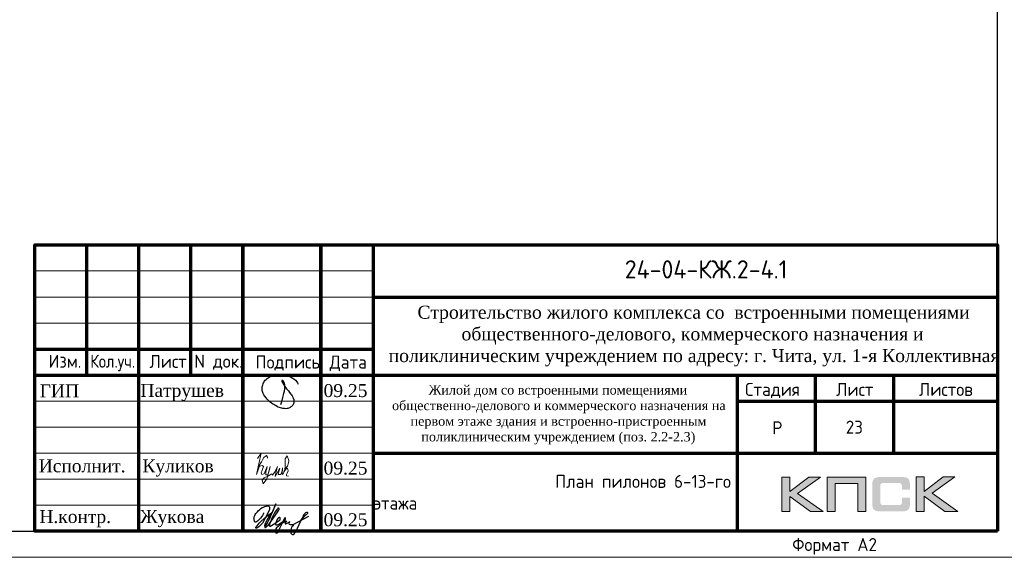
# Model space of a CAD drawing. Header units: millimetres. Extents: x 263826 to 1718326, y -423071 to 70137.
# Tile 82 of 256: x 476630 to 495553, y -265573 to -255246. Entities that reach past the tile are written whole.
import ezdxf
from ezdxf.enums import TextEntityAlignment as Align

# ---------------------------------------------------------------- set-up
doc = ezdxf.new("R2010")
doc.units = ezdxf.units.MM
for name, color, linetype in [('PDF7_Text', 7, 'Continuous'), ('PDF8_Text', 7, 'Continuous'), ('Рамка печать', 7, 'Continuous'), ('ТОЛСТЫЕ_ОСНОВНЫЕ', 6, 'Continuous')]:
    doc.layers.add(name, color=color, linetype=linetype)
for name, color, linetype, lineweight in [('Выноски', 20, 'Continuous', 20), ('Каркасы ригель', 3, 'Continuous', 0), ('размер', 1, 'Continuous', 25), ('Рамка', 7, 'Continuous', 70), ('Текст', 7, 'Continuous', 25), ('ТОНКИЕ', 7, 'Continuous', 9)]:
    doc.layers.add(name, color=color, linetype=linetype, lineweight=lineweight)
doc.styles.add('PDF Times New Roman', font='times.ttf')
doc.styles.add('style1', font='GOST_Common.ttf', dxfattribs={"height": 500})
doc.styles.add('ГОСТ', font='GOST_Common.ttf')

# ---------------------------------------------------------------- blocks, each defined once
blk = doc.blocks.new('*U69')
at = {"layer": 'ТОЛСТЫЕ_ОСНОВНЫЕ', "color": 6}
blk.add_lwpolyline([(20, 5), (589, 5), (589, 415), (20, 415)], close=True, dxfattribs=at)
at = {"layer": 'ТОНКИЕ'}
blk.add_lwpolyline([(0, 0), (594, 0), (594, 420), (0, 420)], close=True, dxfattribs=at)
at = {"layer": 'Текст', "style": 'style1'}
blk.add_text('Формат А2', height=2.5, dxfattribs=at).set_placement((549.57, 1.2))
blk = doc.blocks.new('11')
at = {"layer": 'Выноски'}
for p, q in [((47989, 66781), (48016, 66806)), ((48016, 66806), (48038, 66823)), ((48038, 66823), (48060, 66786)), ((47885, 66608), (47944, 66700)), ((47944, 66700), (47962, 66737)), ((47962, 66737), (47989, 66781)), ((48060, 66786), (48058, 66769))]:
    blk.add_line(p, q, dxfattribs=at)
blk.add_lwpolyline([(47863, 66761), (47937, 66865), (47843, 66458), (47885, 66564), (47905, 66616), (47954, 66628), (47979, 66606), (47957, 66539), (47937, 66487), (47947, 66458), (47991, 66470), (48051, 66611), (48041, 66569), (48023, 66505), (48023, 66448), (48065, 66448), (48090, 66529), (48110, 66608), (48043, 66369), (47972, 66275), (47954, 66344), (47991, 66389), (48078, 66431), (48142, 66470), (48154, 66441), (48204, 66512), (48246, 66606), (48209, 66455), (48204, 66418), (48295, 66574), (48265, 66463), (48265, 66455), (48312, 66453), (48342, 66529), (48347, 66584), (48337, 66465), (48349, 66453), (48401, 66569), (48443, 66616), (48461, 66678), (48466, 66727), (48436, 66811), (48399, 66754), (48399, 66618), (48389, 66549), (48374, 66507), (48416, 66564), (48441, 66576), (48451, 66524), (48433, 66482), (48419, 66453), (48424, 66428), (48458, 66421)], dxfattribs=at)
blk = doc.blocks.new('яяя')
at = {"lineweight": 30}
for points in [[(345424, 110432), (345425, 110410), (345424, 110397), (345417, 110379), (345406, 110350), (345390, 110319), (345357, 110275), (345310, 110221), (345265, 110176), (345198, 110110), (345161, 110077), (345133, 110066), (345116, 110066), (345102, 110075), (345090, 110091), (345082, 110115), (345074, 110146), (345066, 110182), (345064, 110206), (345067, 110234), (345077, 110278), (345095, 110320), (345114, 110361), (345134, 110395), (345159, 110428), (345195, 110469), (345228, 110506), (345284, 110560), (345331, 110595), (345379, 110625), (345435, 110648), (345486, 110670), (345532, 110686), (345573, 110696), (345605, 110698), (345621, 110695), (345635, 110687), (345648, 110671), (345656, 110649), (345659, 110625), (345659, 110583), (345656, 110553), (345647, 110523), (345635, 110489), (345387, 110033), (345349, 109985), (345311, 109948), (345247, 109889), (345209, 109858), (345192, 109844), (345180, 109837), (345157, 109833), (345150, 109835), (345140, 109842), (345135, 109856), (345138, 109881), (345148, 109892), (345183, 109930), (345267, 110024), (345343, 110105), (345455, 110213), (345617, 110343), (345775, 110456), (345811, 110526), (345838, 110607), (345890, 110740), (345902, 110771), (345698, 110295), (345672, 110226), (345626, 110132), (345572, 110032), (345518, 109953), (345481, 109918), (345497, 110001), (345567, 110147), (345655, 110301), (345760, 110442)], [(345481, 109918), (345476, 109896), (345475, 109874), (345485, 109861), (345506, 109866), (345539, 109891), (345632, 109983), (345968, 110450), (346022, 110527), (346029, 110560), (346027, 110579), (346026, 110590), (346010, 110605), (345993, 110609), (345975, 110601), (345962, 110584), (345954, 110562), (345857, 110421), (345783, 110292), (345741, 110183), (345701, 110079), (345665, 109985), (345660, 109952), (345666, 109929), (345669, 109915), (345682, 109910), (345702, 109914), (345735, 109941), (345846, 110007), (346065, 110160), (346075, 110193), (346070, 110217), (346066, 110236), (346052, 110241), (346030, 110241), (346007, 110228), (345978, 110203), (345960, 110164), (345892, 110010), (345895, 109986), (345904, 109966), (345925, 109964), (345969, 109968), (346045, 110000), (346218, 110114), (346261, 110154), (346280, 110184), (346282, 110210), (346278, 110225), (346263, 110229), (346241, 110222), (346220, 110198), (346162, 110049), (345989, 109904), (345932, 109849), (345906, 109805), (345891, 109739), (345890, 109690), (345899, 109652), (345924, 109647), (345956, 109655), (345980, 109674), (346058, 109838), (346158, 110046), (346261, 110098), (346314, 110120), (346292, 110079), (346269, 110036), (346261, 110008), (346267, 109998), (346293, 109998), (346363, 110039), (346445, 110095), (346421, 110068), (346414, 110040), (346407, 110011), (346416, 109990), (346466, 109972), (346509, 109977), (346574, 109984), (347172, 110293)], [(346586, 109971), (346543, 109917), (346509, 109873), (346489, 109825), (346475, 109767), (346472, 109710), (346478, 109675), (346485, 109641), (346501, 109621), (346517, 109602), (346542, 109589), (346568, 109592), (346605, 109620), (346680, 109731), (346736, 109842), (346865, 110115), (346962, 110290), (346969, 110318), (346979, 110360), (347013, 110403), (347056, 110434), (347091, 110450), (347109, 110450), (347121, 110434), (347115, 110405), (347072, 110355), (347012, 110307), (346924, 110222)]]:
    blk.add_lwpolyline(points, dxfattribs=at)
blk = doc.blocks.new('Патрушев')
at = {"color": 5, "lineweight": 25}
blk.add_lwpolyline([(58.5, -35.09), (59.7, -31.98), (60.22, -29.81), (60.47, -28.76), (60.76, -27.56), (61.06, -26.32), (61.37, -24.67), (61.64, -22.98), (61.77, -21.63), (61.83, -20.46), (61.74, -19.5), (61.5, -18.56), (61.27, -17.93), (60.96, -17.34), (60.63, -16.86), (60.45, -16.66), (60.39, -16.62), (60.25, -16.53), (60.03, -16.42), (59.74, -16.36), (59.56, -16.39), (59.41, -16.5), (59.32, -16.73), (59.32, -16.96), (59.41, -17.15), (61.8, -21.04), (63.12, -22.91), (63.7, -23.61), (64.53, -24.59), (65.48, -25.87), (66.43, -27.07), (66.87, -27.73), (67.42, -28.44), (67.68, -28.93), (68, -29.52), (68.38, -30.41), (68.65, -31), (68.82, -31.71), (68.89, -32.2), (68.93, -32.68), (68.9, -33.35), (68.81, -33.79), (68.57, -34.59), (68.27, -35.18), (67.92, -35.7), (67.56, -36.23), (66.92, -36.75), (66.44, -37.14), (65.93, -37.49), (65.34, -37.85), (64.79, -38.12), (64.12, -38.33), (63.56, -38.4), (62.54, -38.51), (61.58, -38.47), (60.89, -38.38), (60.1, -38.27), (59.25, -38.05), (58.41, -37.75), (57.66, -37.55), (56.61, -37.27), (55.88, -36.92), (54.92, -36.35), (53.85, -35.72), (53.05, -35.25), (52.17, -34.73), (51.27, -34.08), (50.13, -33.27), (49.09, -32.31), (47.96, -31.09), (47.07, -29.92), (46.05, -28.68), (45.23, -27.65), (44.74, -26.54), (44.28, -25.09), (44.05, -24.29), (43.98, -23.29), (43.94, -22.47), (43.99, -21.49), (44.18, -20.57), (44.46, -19.97), (44.74, -19.1), (45.02, -18.24), (45.49, -17.42), (45.85, -16.92), (46.39, -16.14), (46.99, -15.53), (47.83, -14.81), (48.65, -14.29), (49.43, -13.79), (50.53, -13.27), (51.57, -12.89), (52.65, -12.48), (54.17, -12.1), (55.44, -11.87), (56.95, -11.79), (58.35, -11.79), (59.63, -11.91), (61, -12.05), (62.71, -12.35), (64.46, -12.88), (66.16, -13.58), (67.55, -14.27), (68.88, -15.13), (70.02, -16.25), (71.14, -17.49), (71.67, -18.26), (72.28, -19.27)], dxfattribs=at)
blk = doc.blocks.new('штамп кж1.1')
at = {"layer": 'Рамка печать', "lineweight": 20}
h = blk.add_hatch(color=0, dxfattribs=at)
h.paths.add_polyline_path([(419458, -85094), (419234, -85094), (418867, -85370), (418867, -85094), (418712, -85094), (418712, -85757), (418867, -85757), (418867, -85466), (419264, -85757), (419512, -85757), (419019, -85406)])
h.paths.add_polyline_path([(419737, -85219), (420175, -85219), (420175, -85757), (420329, -85757), (420329, -85094), (420165, -85094), (419583, -85094), (419583, -85251), (419583, -85757), (419737, -85757)])
h.paths.add_polyline_path([(421451, -85091), (421295, -85091), (421295, -85754), (421451, -85754), (421451, -85462), (421847, -85754), (422095, -85754), (421602, -85403), (422041, -85091), (421818, -85091), (421451, -85367)])
blk.add_hatch(color=204, dxfattribs=at).paths.add_polyline_path([(421166, -85165), (421164, -85157), (421161, -85151), (421158, -85145), (421154, -85139), (421151, -85134), (421147, -85129), (421143, -85124), (421139, -85120), (421133, -85117), (421128, -85113), (421122, -85109), (421115, -85107), (421108, -85104), (421100, -85101), (421093, -85099), (421075, -85096), (421056, -85093), (421035, -85092), (421012, -85091), (420617, -85091), (420594, -85092), (420573, -85093), (420553, -85096), (420536, -85099), (420528, -85102), (420521, -85104), (420514, -85107), (420508, -85110), (420502, -85113), (420496, -85117), (420491, -85120), (420486, -85124), (420482, -85129), (420478, -85134), (420474, -85139), (420471, -85145), (420468, -85151), (420466, -85158), (420463, -85165), (420461, -85172), (420457, -85188), (420455, -85206), (420453, -85226), (420453, -85248), (420453, -85596), (420453, -85618), (420455, -85638), (420457, -85656), (420461, -85673), (420463, -85680), (420466, -85687), (420468, -85694), (420471, -85700), (420474, -85705), (420478, -85711), (420482, -85716), (420486, -85720), (420491, -85725), (420496, -85728), (420502, -85731), (420508, -85735), (420514, -85738), (420521, -85740), (420528, -85743), (420536, -85745), (420553, -85749), (420573, -85751), (420594, -85753), (420617, -85754), (421012, -85754), (421035, -85753), (421056, -85752), (421075, -85749), (421092, -85746), (421100, -85743), (421108, -85741), (421115, -85738), (421122, -85735), (421128, -85732), (421133, -85728), (421139, -85725), (421143, -85720), (421147, -85716), (421151, -85711), (421154, -85706), (421158, -85700), (421161, -85694), (421164, -85688), (421166, -85680), (421169, -85673), (421172, -85656), (421175, -85639), (421176, -85618), (421177, -85596), (421177, -85487), (421022, -85487), (421022, -85576), (421022, -85582), (421021, -85588), (421020, -85594), (421019, -85599), (421017, -85604), (421015, -85608), (421012, -85612), (421008, -85616), (421005, -85619), (421001, -85622), (420996, -85624), (420991, -85626), (420987, -85627), (420981, -85628), (420974, -85628), (420968, -85629), (420649, -85629), (420644, -85628), (420639, -85628), (420635, -85626), (420631, -85624), (420627, -85621), (420624, -85618), (420620, -85615), (420617, -85611), (420615, -85607), (420613, -85603), (420611, -85598), (420609, -85593), (420607, -85584), (420607, -85574), (420607, -85256), (420607, -85250), (420607, -85245), (420609, -85240), (420610, -85235), (420611, -85231), (420613, -85228), (420616, -85225), (420619, -85221), (420622, -85218), (420626, -85216), (420630, -85214), (420634, -85212), (420639, -85211), (420643, -85210), (420649, -85210), (420654, -85210), (420968, -85210), (420974, -85210), (420981, -85210), (420986, -85212), (420991, -85213), (420996, -85215), (421000, -85217), (421004, -85220), (421008, -85223), (421011, -85227), (421014, -85231), (421017, -85235), (421019, -85240), (421020, -85245), (421021, -85250), (421022, -85257), (421022, -85263), (421022, -85336), (421177, -85336), (421177, -85248), (421176, -85226), (421175, -85206), (421172, -85188), (421168, -85172)])
at = {"layer": 'Рамка', "color": 7}
for p, q in [((405358, -83134), (405358, -80634)), ((407358, -83134), (407358, -80634)), ((410858, -81634), (422858, -81634)), ((404358, -82634), (410858, -82634)), ((404358, -83134), (422858, -83134)), ((419358, -83134), (419358, -84634)), ((420858, -83134), (420858, -84634)), ((417858, -83634), (422858, -83634)), ((417858, -83634), (422858, -83634)), ((410858, -84634), (422858, -84634))]:
    blk.add_line(p, q, dxfattribs=at)
at = {"layer": 'Рамка'}
for p, q in [((406358, -86134), (406358, -80634)), ((408358, -86134), (408358, -80634)), ((408358, -80634), (408358, -86134)), ((409858, -80634), (409858, -86134)), ((409858, -86134), (409858, -80634)), ((410858, -80634), (410858, -86134)), ((417858, -83134), (417858, -86134))]:
    blk.add_line(p, q, dxfattribs=at)
at = {"layer": 'Рамка', "color": 7, "lineweight": 15}
for p, q in [((404358, -81134), (410858, -81134)), ((404358, -81634), (410858, -81634)), ((404358, -82134), (410858, -82134)), ((404358, -83634), (410858, -83634)), ((404358, -84134), (410858, -84134)), ((404358, -84634), (410858, -84634)), ((404358, -85134), (410858, -85134)), ((404358, -85634), (410858, -85634))]:
    blk.add_line(p, q, dxfattribs=at)
at = {"layer": 'Рамка'}
blk.add_lwpolyline([(422858, -86134), (404358, -86134), (404358, -80634), (422858, -80634)], close=True, dxfattribs=at)
at = {"layer": 'Рамка печать', "color": 0, "lineweight": 20}
for points in [[(418712, -85757), (418712, -85094), (418867, -85094), (418867, -85370), (419234, -85094), (419458, -85094), (419019, -85406), (419512, -85757), (419264, -85757), (418867, -85466), (418867, -85757), (418712, -85757)], [(419737, -85757), (419737, -85219), (420175, -85219), (420175, -85757), (420329, -85757), (420329, -85094), (420165, -85094), (419583, -85094), (419583, -85251), (419583, -85757), (419737, -85757)], [(421295, -85754), (421295, -85091), (421451, -85091), (421451, -85367), (421818, -85091), (422041, -85091), (421602, -85403), (422095, -85754), (421847, -85754), (421451, -85462), (421451, -85754), (421295, -85754)]]:
    blk.add_lwpolyline(points, close=True, dxfattribs=at)
at = {"color": 5, "xscale": 24.5, "yscale": 24.5, "zscale": 24.5}
blk.add_blockref('Патрушев', (407651, -82836), dxfattribs=at)
at = {"color": 2, "lineweight": 60, "xscale": 0.5, "yscale": 0.5, "zscale": 0.5}
blk.add_blockref('яяя', (236038, -140993), dxfattribs=at)
at = {"layer": 'Выноски', "color": 0}
blk.add_blockref('11', (360773, -151499), dxfattribs=at)
at = {"layer": 'PDF7_Text', "insert": (410912, -84467), "char_height": 180, "width": 6881.02, "attachment_point": 7, "style": 'PDF Times New Roman'}
blk.add_mtext('\\pi1015.18152;Жилой дом со встроенными помещениями \\P\\pi311.27381;общественно-делового и коммерческого назначения на \\P\\pi667.38051;первом этаже здания и встроенно-пристроенным \\P\\pi874.76335;поликлиническим учреждением (поз. 2.2-2.3)', dxfattribs=at)
at = {"layer": 'PDF7_Text', "char_height": 248, "attachment_point": 7, "style": 'PDF Times New Roman'}
for s, insert in [('09.25', (409908, -83561)), ('Патрушев', (406387, -83634)), ('09.25', (409908, -85050)), ('09.25', (409908, -86042)), ('Жукова', (406381, -86056))]:
    blk.add_mtext(s, dxfattribs=dict(at, insert=insert))
at = {"layer": 'PDF7_Text', "insert": (406426, -85084), "char_height": 247.95, "attachment_point": 7, "style": 'PDF Times New Roman'}
blk.add_mtext_dynamic_manual_height_columns('{\\C256;Куликов}', width=2000, gutter_width=1250, heights=[0], dxfattribs=at)
at = {"layer": 'PDF8_Text', "char_height": 248, "attachment_point": 7, "style": 'PDF Times New Roman'}
for s, insert in [('ГИП', (404451, -83561)), ('Исполнит.', (404432, -85007)), ('Н.контр.', (404445, -86056))]:
    blk.add_mtext(s, dxfattribs=dict(at, insert=insert))
at = {"layer": 'Текст', "color": 7, "style": 'ГОСТ'}
blk.add_text('24-04-КЖ.2-4.1', height=350, dxfattribs=at).set_placement((417259, -81103), align=Align.MIDDLE_CENTER)
for s, p in [('Изм.', (404622, -82993)), ('Лист', (406561, -82996)), ('N док.', (407423, -82993)), ('Подпись', (408601, -83008)), ('Дата', (410023, -83008)), ('Стадия', (418009, -83534)), ('Лист', (419758, -83534)), ('Листов', (421350, -83534)), ('Р', (418530, -84272))]:
    blk.add_text(s, height=250, dxfattribs=at).set_placement(p)
at = {"layer": 'Текст', "color": 7, "style": 'ГОСТ', "width": 0.9}
blk.add_text('Кол.уч.', height=250, dxfattribs=at).set_placement((405423, -82992))
at = {"layer": 'Текст', "color": 7, "insert": (411117, -81801), "char_height": 250, "attachment_point": 1, "style": 'ГОСТ'}
blk.add_mtext_dynamic_manual_height_columns('\\pi594.35517;{\\fTimes New Roman|b0|i0|c204|p18;\\C256;Строительство жилого комплекса со  встроенными помещениями \\P\\pi1441.86779;общественного-делового, коммерческого назначения и \\P\\pi41.3631;поликлиническим учреждением по адресу: г. Чита, ул. 1-я Коллективная}', width=11543.07, gutter_width=12.5, heights=[0], dxfattribs=at)
blk = doc.blocks.new('*T983')
at = {"layer": 'Каркасы ригель', "color": 0, "linetype": 'ByBlock', "lineweight": -2, "transparency": 16777216}
for p, q in [((0, 0), (1500, 0)), ((0, -1000), (1500, -1000))]:
    blk.add_line(p, q, dxfattribs=at)
at = {"layer": 'Каркасы ригель', "color": 0, "linetype": 'ByBlock', "lineweight": 50, "transparency": 16777216}
for p, q in [((0, 0), (0, -1000)), ((1500, 0), (1500, -1000))]:
    blk.add_line(p, q, dxfattribs=at)
at = {"layer": 'Каркасы ригель', "color": 0, "linetype": 'Continuous', "lineweight": 0, "transparency": 16777216, "insert": (750, -500), "char_height": 250, "width": 1000, "attachment_point": 5, "style": 'ГОСТ'}
blk.add_mtext('23', dxfattribs=at)

msp = doc.modelspace()

# ---------------------------------------------------------------- block references
at = {"xscale": 100, "yscale": 100, "zscale": 100}
msp.add_blockref('*U69', (436520.8066, -265573.15111, 3100), dxfattribs=at)
msp.add_blockref('*T983', (491920.8066, -262573.15111, 3100))
at = {"layer": 'размер'}
msp.add_blockref('штамп кж1.1', (72562.48214, -178938.92976, 3100), dxfattribs=at)

# ---------------------------------------------------------------- texts
at = {"layer": 'Текст', "color": 7, "insert": (483420.8066, -263573.15111, 3100), "char_height": 250, "attachment_point": 1, "style": 'ГОСТ'}
msp.add_mtext_dynamic_manual_height_columns('\\pi3500;{\\C0;\\P\\pi1309.09091;План пилонов} 6-13-го этажа{\\H1.83333x; }', width=7000, gutter_width=12.5, heights=[1500], dxfattribs=at)

doc.saveas('drawing.dxf')
